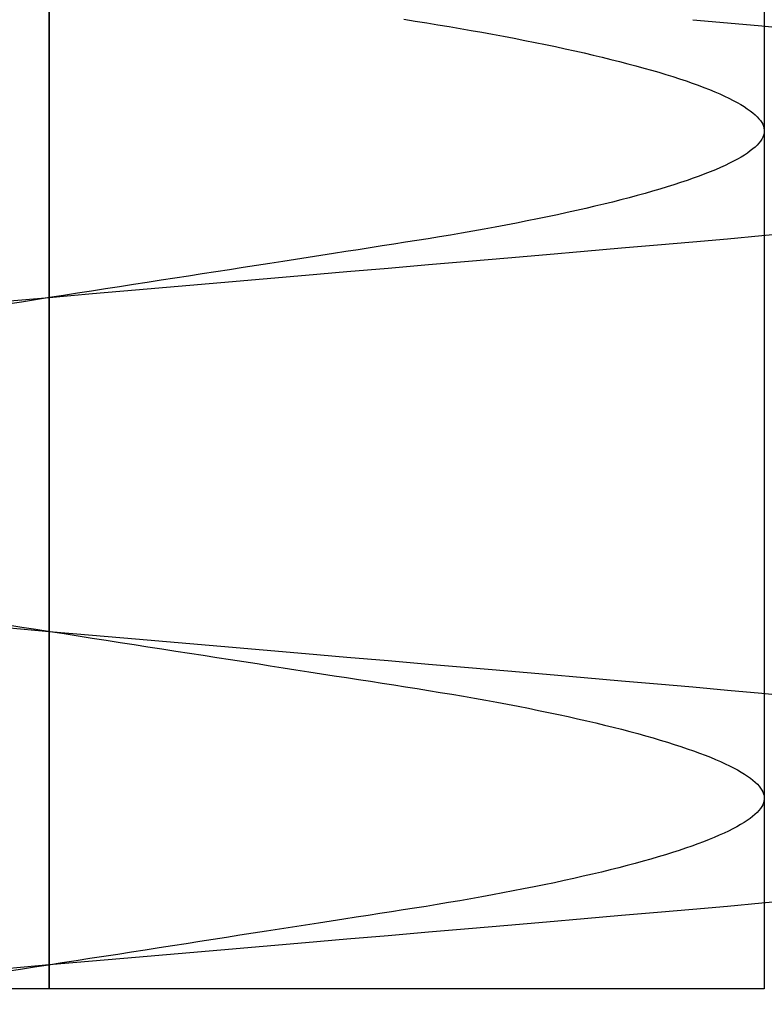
# Model space of a CAD drawing. Header units: millimetres. Extents: x -88 to 88, y -12 to 103.
# Tile 255 of 256: x -34.757 to -34.366, y 16.527 to 17.044. Entities that reach past the tile are written whole.
import ezdxf

# ---------------------------------------------------------------- set-up
doc = ezdxf.new("R2010")
doc.units = ezdxf.units.MM
doc.layers.add('Default', color=7, linetype='Continuous', true_color=0x000000)

msp = doc.modelspace()

# ---------------------------------------------------------------- linework, layer by layer
at = {"layer": 'Default', "color": 254, "true_color": 0xcad1ee}
for points in [[(-34.74118, 16.53519), (-34.74118, 18.03519)], [(-34.74118, 18.03519), (-34.74118, 16.53519)], [(-34.36618, 18.03519), (-34.36618, 16.53519)], [(-34.74118, 17.28519), (-34.74118, 16.53519)], [(-34.74118, 17.28519), (-34.74118, 16.53519)], [(-34.36618, 16.53519), (-35.11618, 16.53519)]]:
    msp.add_lwpolyline(points, dxfattribs=at)
at = {"layer": 'Default', "color": 254, "true_color": 0xcad1ee, "extrusion": (0.866025, -7.12393e-14, 0.5)}
msp.add_lwpolyline([(17.04352, 13.14488), (17.04828, 13.14496), (17.05319, 13.1452), (17.05824, 13.14561), (17.06343, 13.14621), (17.06608, 13.14659), (17.06876, 13.14702), (17.07148, 13.14751), (17.07423, 13.14806), (17.07701, 13.14867), (17.07982, 13.14934), (17.08265, 13.15008), (17.08552, 13.15088), (17.08841, 13.15176), (17.09133, 13.15271), (17.09427, 13.15373), (17.09723, 13.15483), (17.10022, 13.15601), (17.10321, 13.15727), (17.10623, 13.15862), (17.10925, 13.16005), (17.11229, 13.16157), (17.11533, 13.16319), (17.11837, 13.16489), (17.12141, 13.16669), (17.12445, 13.16859), (17.12749, 13.17059), (17.13051, 13.17269), (17.13352, 13.17488), (17.13651, 13.17719), (17.13948, 13.17959), (17.14242, 13.1821), (17.14532, 13.18472), (17.14819, 13.18744), (17.15102, 13.19027), (17.1538, 13.19321), (17.15653, 13.19625), (17.15921, 13.1994), (17.16182, 13.20266), (17.16436, 13.20602), (17.16683, 13.20948), (17.16922, 13.21304), (17.17153, 13.21669), (17.17375, 13.22045), (17.17587, 13.2243), (17.1779, 13.22823), (17.17982, 13.23226), (17.18163, 13.23636), (17.18333, 13.24054), (17.18491, 13.2448), (17.18637, 13.24913), (17.1877, 13.25352), (17.18891, 13.25796), (17.18997, 13.26246), (17.19091, 13.267), (17.1917, 13.27159), (17.19235, 13.27621), (17.19286, 13.28085), (17.19323, 13.28552), (17.19345, 13.2902), (17.19352, 13.29488), (17.19345, 13.29957), (17.19323, 13.30425), (17.19286, 13.30892), (17.19235, 13.31356), (17.1917, 13.31818), (17.19091, 13.32276), (17.18997, 13.32731), (17.18891, 13.33181), (17.1877, 13.33625), (17.18637, 13.34064), (17.18491, 13.34497), (17.18333, 13.34922), (17.18163, 13.35341), (17.17982, 13.35751), (17.1779, 13.36154), (17.17587, 13.36547), (17.17375, 13.36932), (17.17153, 13.37307), (17.16922, 13.37673), (17.16683, 13.38029), (17.16436, 13.38375), (17.16182, 13.38711), (17.15921, 13.39037), (17.15653, 13.39351), (17.1538, 13.39656), (17.15102, 13.39949), (17.14819, 13.40232), (17.14532, 13.40505), (17.14242, 13.40767), (17.13948, 13.41018), (17.13651, 13.41258), (17.13352, 13.41488), (17.13051, 13.41708), (17.12749, 13.41918), (17.12445, 13.42118), (17.12141, 13.42307), (17.11837, 13.42488), (17.11533, 13.42658), (17.11229, 13.42819), (17.10925, 13.42972), (17.10623, 13.43115), (17.10321, 13.4325), (17.10022, 13.43376), (17.09723, 13.43494), (17.09427, 13.43604), (17.09133, 13.43706), (17.08841, 13.43801), (17.08552, 13.43888), (17.08265, 13.43969), (17.07982, 13.44043), (17.07701, 13.4411), (17.07423, 13.44171), (17.07148, 13.44226), (17.06876, 13.44275), (17.06608, 13.44318), (17.06343, 13.44356), (17.05824, 13.44416), (17.05319, 13.44457), (17.04828, 13.44481), (17.04352, 13.44488)], dxfattribs=at)
at = {"layer": 'Default', "color": 254, "true_color": 0xcad1ee, "extrusion": (0.866025, -3.06082e-14, -0.5)}
msp.add_lwpolyline([(16.92685, -20.24629), (16.93161, -20.24637), (16.93652, -20.2466), (16.94157, -20.24702), (16.94677, -20.24762), (16.94941, -20.248), (16.9521, -20.24843), (16.95481, -20.24892), (16.95756, -20.24947), (16.96034, -20.25008), (16.96315, -20.25075), (16.96599, -20.25149), (16.96885, -20.25229), (16.97175, -20.25317), (16.97466, -20.25412), (16.97761, -20.25514), (16.98057, -20.25624), (16.98355, -20.25742), (16.98655, -20.25868), (16.98956, -20.26003), (16.99258, -20.26146), (16.99562, -20.26298), (16.99866, -20.2646), (17.0017, -20.2663), (17.00475, -20.2681), (17.00779, -20.27), (17.01082, -20.272), (17.01385, -20.27409), (17.01685, -20.27629), (17.01984, -20.27859), (17.02281, -20.281), (17.02575, -20.28351), (17.02866, -20.28613), (17.03153, -20.28885), (17.03436, -20.29168), (17.03714, -20.29462), (17.03987, -20.29766), (17.04254, -20.30081), (17.04515, -20.30407), (17.04769, -20.30742), (17.05016, -20.31088), (17.05256, -20.31444), (17.05486, -20.3181), (17.05708, -20.32186), (17.05921, -20.3257), (17.06123, -20.32964), (17.06315, -20.33366), (17.06497, -20.33777), (17.06667, -20.34195), (17.06825, -20.34621), (17.0697, -20.35053), (17.07104, -20.35492), (17.07224, -20.35937), (17.07331, -20.36387), (17.07424, -20.36841), (17.07503, -20.373), (17.07569, -20.37762), (17.0762, -20.38226), (17.07656, -20.38693), (17.07678, -20.39161), (17.07685, -20.39629), (17.07678, -20.40098), (17.07656, -20.40566), (17.0762, -20.41032), (17.07569, -20.41497), (17.07503, -20.41959), (17.07424, -20.42417), (17.07331, -20.42872), (17.07224, -20.43322), (17.07104, -20.43766), (17.0697, -20.44205), (17.06825, -20.44638), (17.06667, -20.45063), (17.06497, -20.45482), (17.06315, -20.45892), (17.06123, -20.46294), (17.05921, -20.46688), (17.05708, -20.47073), (17.05486, -20.47448), (17.05256, -20.47814), (17.05016, -20.4817), (17.04769, -20.48516), (17.04515, -20.48852), (17.04254, -20.49177), (17.03987, -20.49492), (17.03714, -20.49797), (17.03436, -20.5009), (17.03153, -20.50373), (17.02866, -20.50646), (17.02575, -20.50907), (17.02281, -20.51159), (17.01984, -20.51399), (17.01685, -20.51629), (17.01385, -20.51849), (17.01082, -20.52059), (17.00779, -20.52258), (17.00475, -20.52448), (17.0017, -20.52628), (16.99866, -20.52799), (16.99562, -20.5296), (16.99258, -20.53112), (16.98956, -20.53256), (16.98655, -20.5339), (16.98355, -20.53517), (16.98057, -20.53635), (16.97761, -20.53745), (16.97466, -20.53847), (16.97175, -20.53942), (16.96885, -20.54029), (16.96599, -20.5411), (16.96315, -20.54184), (16.96034, -20.54251), (16.95756, -20.54312), (16.95481, -20.54366), (16.9521, -20.54415), (16.94941, -20.54459), (16.94677, -20.54497), (16.94157, -20.54557), (16.93652, -20.54598), (16.93161, -20.54622), (16.92685, -20.54629)], dxfattribs=at)
at = {"layer": 'Default', "color": 254, "true_color": 0xcad1ee, "extrusion": (0.866025, 5.64363e-14, 0.5)}
msp.add_lwpolyline([(17.04352, 13.44488), (17.03876, 13.44481), (17.03385, 13.44457), (17.0288, 13.44416), (17.02361, 13.44356), (17.02096, 13.44318), (17.01828, 13.44275), (17.01556, 13.44226), (17.01281, 13.44171), (17.01004, 13.4411), (17.00723, 13.44043), (17.00439, 13.43969), (17.00152, 13.43888), (16.99863, 13.43801), (16.99571, 13.43706), (16.99277, 13.43604), (16.98981, 13.43494), (16.98683, 13.43376), (16.98383, 13.4325), (16.98082, 13.43115), (16.97779, 13.42972), (16.97476, 13.42819), (16.97172, 13.42658), (16.96867, 13.42488), (16.96563, 13.42307), (16.96259, 13.42118), (16.95955, 13.41918), (16.95653, 13.41708), (16.95352, 13.41488), (16.95053, 13.41258), (16.94756, 13.41018), (16.94462, 13.40767), (16.94172, 13.40505), (16.93885, 13.40232), (16.93602, 13.39949), (16.93324, 13.39656), (16.93051, 13.39351), (16.92783, 13.39037), (16.92522, 13.38711), (16.92268, 13.38375), (16.92021, 13.38029), (16.91782, 13.37673), (16.91551, 13.37307), (16.91329, 13.36932), (16.91117, 13.36547), (16.90914, 13.36154), (16.90722, 13.35751), (16.90541, 13.35341), (16.90371, 13.34922), (16.90213, 13.34497), (16.90067, 13.34064), (16.89934, 13.33625), (16.89814, 13.33181), (16.89707, 13.32731), (16.89613, 13.32276), (16.89534, 13.31818), (16.89469, 13.31356), (16.89418, 13.30892), (16.89381, 13.30425), (16.89359, 13.29957), (16.89352, 13.29488), (16.89359, 13.2902), (16.89381, 13.28552), (16.89418, 13.28085), (16.89469, 13.27621), (16.89534, 13.27159), (16.89613, 13.267), (16.89707, 13.26246), (16.89814, 13.25796), (16.89934, 13.25352), (16.90067, 13.24913), (16.90213, 13.2448), (16.90371, 13.24054), (16.90541, 13.23636), (16.90722, 13.23226), (16.90914, 13.22823), (16.91117, 13.2243), (16.91329, 13.22045), (16.91551, 13.21669), (16.91782, 13.21304), (16.92021, 13.20948), (16.92268, 13.20602), (16.92522, 13.20266), (16.92783, 13.1994), (16.93051, 13.19625), (16.93324, 13.19321), (16.93602, 13.19027), (16.93885, 13.18744), (16.94172, 13.18472), (16.94462, 13.1821), (16.94756, 13.17959), (16.95053, 13.17719), (16.95352, 13.17488), (16.95653, 13.17269), (16.95955, 13.17059), (16.96259, 13.16859), (16.96563, 13.16669), (16.96867, 13.16489), (16.97172, 13.16319), (16.97476, 13.16157), (16.97779, 13.16005), (16.98082, 13.15862), (16.98383, 13.15727), (16.98683, 13.15601), (16.98981, 13.15483), (16.99277, 13.15373), (16.99571, 13.15271), (16.99863, 13.15176), (17.00152, 13.15088), (17.00439, 13.15008), (17.00723, 13.14934), (17.01004, 13.14867), (17.01281, 13.14806), (17.01556, 13.14751), (17.01828, 13.14702), (17.02096, 13.14659), (17.02361, 13.14621), (17.0288, 13.14561), (17.03385, 13.1452), (17.03876, 13.14496), (17.04352, 13.14488)], dxfattribs=at)
at = {"layer": 'Default', "color": 254, "true_color": 0xcad1ee, "extrusion": (0.866025, -1.66533e-14, -0.5)}
msp.add_lwpolyline([(16.92685, -20.54629), (16.92209, -20.54622), (16.91719, -20.54598), (16.91214, -20.54557), (16.90694, -20.54497), (16.90429, -20.54459), (16.90161, -20.54415), (16.8989, -20.54366), (16.89615, -20.54312), (16.89337, -20.54251), (16.89056, -20.54184), (16.88772, -20.5411), (16.88485, -20.54029), (16.88196, -20.53942), (16.87904, -20.53847), (16.8761, -20.53745), (16.87314, -20.53635), (16.87016, -20.53517), (16.86716, -20.5339), (16.86415, -20.53256), (16.86112, -20.53112), (16.85809, -20.5296), (16.85505, -20.52799), (16.85201, -20.52628), (16.84896, -20.52448), (16.84592, -20.52258), (16.84289, -20.52059), (16.83986, -20.51849), (16.83685, -20.51629), (16.83386, -20.51399), (16.8309, -20.51159), (16.82796, -20.50907), (16.82505, -20.50646), (16.82218, -20.50373), (16.81935, -20.5009), (16.81657, -20.49797), (16.81384, -20.49492), (16.81117, -20.49177), (16.80856, -20.48852), (16.80601, -20.48516), (16.80354, -20.4817), (16.80115, -20.47814), (16.79885, -20.47448), (16.79663, -20.47073), (16.7945, -20.46688), (16.79248, -20.46294), (16.79055, -20.45892), (16.78874, -20.45482), (16.78704, -20.45063), (16.78546, -20.44638), (16.784, -20.44205), (16.78267, -20.43766), (16.78147, -20.43322), (16.7804, -20.42872), (16.77947, -20.42417), (16.77867, -20.41959), (16.77802, -20.41497), (16.77751, -20.41032), (16.77715, -20.40566), (16.77693, -20.40098), (16.77685, -20.39629), (16.77693, -20.39161), (16.77715, -20.38693), (16.77751, -20.38226), (16.77802, -20.37762), (16.77867, -20.373), (16.77947, -20.36841), (16.7804, -20.36387), (16.78147, -20.35937), (16.78267, -20.35492), (16.784, -20.35053), (16.78546, -20.34621), (16.78704, -20.34195), (16.78874, -20.33777), (16.79055, -20.33366), (16.79248, -20.32964), (16.7945, -20.3257), (16.79663, -20.32186), (16.79885, -20.3181), (16.80115, -20.31444), (16.80354, -20.31088), (16.80601, -20.30742), (16.80856, -20.30407), (16.81117, -20.30081), (16.81384, -20.29766), (16.81657, -20.29462), (16.81935, -20.29168), (16.82218, -20.28885), (16.82505, -20.28613), (16.82796, -20.28351), (16.8309, -20.281), (16.83386, -20.27859), (16.83685, -20.27629), (16.83986, -20.27409), (16.84289, -20.272), (16.84592, -20.27), (16.84896, -20.2681), (16.85201, -20.2663), (16.85505, -20.2646), (16.85809, -20.26298), (16.86112, -20.26146), (16.86415, -20.26003), (16.86716, -20.25868), (16.87016, -20.25742), (16.87314, -20.25624), (16.8761, -20.25514), (16.87904, -20.25412), (16.88196, -20.25317), (16.88485, -20.25229), (16.88772, -20.25149), (16.89056, -20.25075), (16.89337, -20.25008), (16.89615, -20.24947), (16.8989, -20.24892), (16.90161, -20.24843), (16.90429, -20.248), (16.90694, -20.24762), (16.91214, -20.24702), (16.91719, -20.2466), (16.92209, -20.24637), (16.92685, -20.24629)], dxfattribs=at)
at = {"layer": 'Default', "color": 254, "true_color": 0xcad1ee, "extrusion": (0.866025, 0, 0.5)}
msp.add_lwpolyline([(16.69352, 13.14488), (16.69828, 13.14496), (16.70319, 13.1452), (16.70824, 13.14561), (16.71343, 13.14621), (16.71608, 13.14659), (16.71876, 13.14702), (16.72148, 13.14751), (16.72423, 13.14806), (16.72701, 13.14867), (16.72982, 13.14934), (16.73265, 13.15008), (16.73552, 13.15088), (16.73841, 13.15176), (16.74133, 13.15271), (16.74427, 13.15373), (16.74723, 13.15483), (16.75022, 13.15601), (16.75321, 13.15727), (16.75623, 13.15862), (16.75925, 13.16005), (16.76229, 13.16157), (16.76533, 13.16319), (16.76837, 13.16489), (16.77141, 13.16669), (16.77445, 13.16859), (16.77749, 13.17059), (16.78051, 13.17269), (16.78352, 13.17488), (16.78651, 13.17719), (16.78948, 13.17959), (16.79242, 13.1821), (16.79532, 13.18472), (16.79819, 13.18744), (16.80102, 13.19027), (16.8038, 13.19321), (16.80653, 13.19625), (16.80921, 13.1994), (16.81182, 13.20266), (16.81436, 13.20602), (16.81683, 13.20948), (16.81922, 13.21304), (16.82153, 13.21669), (16.82375, 13.22045), (16.82587, 13.2243), (16.8279, 13.22823), (16.82982, 13.23226), (16.83163, 13.23636), (16.83333, 13.24054), (16.83491, 13.2448), (16.83637, 13.24913), (16.8377, 13.25352), (16.83891, 13.25796), (16.83997, 13.26246), (16.84091, 13.267), (16.8417, 13.27159), (16.84235, 13.27621), (16.84286, 13.28085), (16.84323, 13.28552), (16.84345, 13.2902), (16.84352, 13.29488), (16.84345, 13.29957), (16.84323, 13.30425), (16.84286, 13.30892), (16.84235, 13.31356), (16.8417, 13.31818), (16.84091, 13.32276), (16.83997, 13.32731), (16.83891, 13.33181), (16.8377, 13.33625), (16.83637, 13.34064), (16.83491, 13.34497), (16.83333, 13.34922), (16.83163, 13.35341), (16.82982, 13.35751), (16.8279, 13.36154), (16.82587, 13.36547), (16.82375, 13.36932), (16.82153, 13.37307), (16.81922, 13.37673), (16.81683, 13.38029), (16.81436, 13.38375), (16.81182, 13.38711), (16.80921, 13.39037), (16.80653, 13.39351), (16.8038, 13.39656), (16.80102, 13.39949), (16.79819, 13.40232), (16.79532, 13.40505), (16.79242, 13.40767), (16.78948, 13.41018), (16.78651, 13.41258), (16.78352, 13.41488), (16.78051, 13.41708), (16.77749, 13.41918), (16.77445, 13.42118), (16.77141, 13.42307), (16.76837, 13.42488), (16.76533, 13.42658), (16.76229, 13.42819), (16.75925, 13.42972), (16.75623, 13.43115), (16.75321, 13.4325), (16.75022, 13.43376), (16.74723, 13.43494), (16.74427, 13.43604), (16.74133, 13.43706), (16.73841, 13.43801), (16.73552, 13.43888), (16.73265, 13.43969), (16.72982, 13.44043), (16.72701, 13.4411), (16.72423, 13.44171), (16.72148, 13.44226), (16.71876, 13.44275), (16.71608, 13.44318), (16.71343, 13.44356), (16.70824, 13.44416), (16.70319, 13.44457), (16.69828, 13.44481), (16.69352, 13.44488)], dxfattribs=at)
at = {"layer": 'Default', "color": 254, "true_color": 0xcad1ee, "extrusion": (0.866025, 1.46873e-14, -0.5)}
msp.add_lwpolyline([(16.57685, -20.24629), (16.58161, -20.24637), (16.58652, -20.2466), (16.59157, -20.24702), (16.59677, -20.24762), (16.59941, -20.248), (16.6021, -20.24843), (16.60481, -20.24892), (16.60756, -20.24947), (16.61034, -20.25008), (16.61315, -20.25075), (16.61599, -20.25149), (16.61885, -20.25229), (16.62175, -20.25317), (16.62466, -20.25412), (16.62761, -20.25514), (16.63057, -20.25624), (16.63355, -20.25742), (16.63655, -20.25868), (16.63956, -20.26003), (16.64258, -20.26146), (16.64562, -20.26298), (16.64866, -20.2646), (16.6517, -20.2663), (16.65475, -20.2681), (16.65779, -20.27), (16.66082, -20.272), (16.66385, -20.27409), (16.66685, -20.27629), (16.66984, -20.27859), (16.67281, -20.281), (16.67575, -20.28351), (16.67866, -20.28613), (16.68153, -20.28885), (16.68436, -20.29168), (16.68714, -20.29462), (16.68987, -20.29766), (16.69254, -20.30081), (16.69515, -20.30407), (16.69769, -20.30742), (16.70016, -20.31088), (16.70256, -20.31444), (16.70486, -20.3181), (16.70708, -20.32186), (16.70921, -20.3257), (16.71123, -20.32964), (16.71315, -20.33366), (16.71497, -20.33777), (16.71667, -20.34195), (16.71825, -20.34621), (16.7197, -20.35053), (16.72104, -20.35492), (16.72224, -20.35937), (16.72331, -20.36387), (16.72424, -20.36841), (16.72503, -20.373), (16.72569, -20.37762), (16.7262, -20.38226), (16.72656, -20.38693), (16.72678, -20.39161), (16.72685, -20.39629), (16.72678, -20.40098), (16.72656, -20.40566), (16.7262, -20.41032), (16.72569, -20.41497), (16.72503, -20.41959), (16.72424, -20.42417), (16.72331, -20.42872), (16.72224, -20.43322), (16.72104, -20.43766), (16.7197, -20.44205), (16.71825, -20.44638), (16.71667, -20.45063), (16.71497, -20.45482), (16.71315, -20.45892), (16.71123, -20.46294), (16.70921, -20.46688), (16.70708, -20.47073), (16.70486, -20.47448), (16.70256, -20.47814), (16.70016, -20.4817), (16.69769, -20.48516), (16.69515, -20.48852), (16.69254, -20.49177), (16.68987, -20.49492), (16.68714, -20.49797), (16.68436, -20.5009), (16.68153, -20.50373), (16.67866, -20.50646), (16.67575, -20.50907), (16.67281, -20.51159), (16.66984, -20.51399), (16.66685, -20.51629), (16.66385, -20.51849), (16.66082, -20.52059), (16.65779, -20.52258), (16.65475, -20.52448), (16.6517, -20.52628), (16.64866, -20.52799), (16.64562, -20.5296), (16.64258, -20.53112), (16.63956, -20.53256), (16.63655, -20.5339), (16.63355, -20.53517), (16.63057, -20.53635), (16.62761, -20.53745), (16.62466, -20.53847), (16.62175, -20.53942), (16.61885, -20.54029), (16.61599, -20.5411), (16.61315, -20.54184), (16.61034, -20.54251), (16.60756, -20.54312), (16.60481, -20.54366), (16.6021, -20.54415), (16.59941, -20.54459), (16.59677, -20.54497), (16.59157, -20.54557), (16.58652, -20.54598), (16.58161, -20.54622), (16.57685, -20.54629)], dxfattribs=at)
at = {"layer": 'Default', "color": 254, "true_color": 0xcad1ee, "extrusion": (0.866025, 3.19189e-14, 0.5)}
msp.add_lwpolyline([(16.69352, 13.44488), (16.68876, 13.44481), (16.68385, 13.44457), (16.6788, 13.44416), (16.67361, 13.44356), (16.67096, 13.44318), (16.66828, 13.44275), (16.66556, 13.44226), (16.66281, 13.44171), (16.66004, 13.4411), (16.65723, 13.44043), (16.65439, 13.43969), (16.65152, 13.43888), (16.64863, 13.43801), (16.64571, 13.43706), (16.64277, 13.43604), (16.63981, 13.43494), (16.63683, 13.43376), (16.63383, 13.4325), (16.63082, 13.43115), (16.62779, 13.42972), (16.62476, 13.42819), (16.62172, 13.42658), (16.61867, 13.42488), (16.61563, 13.42307), (16.61259, 13.42118), (16.60955, 13.41918), (16.60653, 13.41708), (16.60352, 13.41488), (16.60053, 13.41258), (16.59756, 13.41018), (16.59462, 13.40767), (16.59172, 13.40505), (16.58885, 13.40232), (16.58602, 13.39949), (16.58324, 13.39656), (16.58051, 13.39351), (16.57783, 13.39037), (16.57522, 13.38711), (16.57268, 13.38375), (16.57021, 13.38029), (16.56782, 13.37673), (16.56551, 13.37307), (16.56329, 13.36932), (16.56117, 13.36547), (16.55914, 13.36154), (16.55722, 13.35751), (16.55541, 13.35341), (16.55371, 13.34922), (16.55213, 13.34497), (16.55067, 13.34064), (16.54934, 13.33625), (16.54814, 13.33181), (16.54707, 13.32731), (16.54613, 13.32276), (16.54534, 13.31818), (16.54469, 13.31356), (16.54418, 13.30892), (16.54381, 13.30425), (16.54359, 13.29957), (16.54352, 13.29488), (16.54359, 13.2902), (16.54381, 13.28552), (16.54418, 13.28085), (16.54469, 13.27621), (16.54534, 13.27159), (16.54613, 13.267), (16.54707, 13.26246), (16.54814, 13.25796), (16.54934, 13.25352), (16.55067, 13.24913), (16.55213, 13.2448), (16.55371, 13.24054), (16.55541, 13.23636), (16.55722, 13.23226), (16.55914, 13.22823), (16.56117, 13.2243), (16.56329, 13.22045), (16.56551, 13.21669), (16.56782, 13.21304), (16.57021, 13.20948), (16.57268, 13.20602), (16.57522, 13.20266), (16.57783, 13.1994), (16.58051, 13.19625), (16.58324, 13.19321), (16.58602, 13.19027), (16.58885, 13.18744), (16.59172, 13.18472), (16.59462, 13.1821), (16.59756, 13.17959), (16.60053, 13.17719), (16.60352, 13.17488), (16.60653, 13.17269), (16.60955, 13.17059), (16.61259, 13.16859), (16.61563, 13.16669), (16.61867, 13.16489), (16.62172, 13.16319), (16.62476, 13.16157), (16.62779, 13.16005), (16.63082, 13.15862), (16.63383, 13.15727), (16.63683, 13.15601), (16.63981, 13.15483), (16.64277, 13.15373), (16.64571, 13.15271), (16.64863, 13.15176), (16.65152, 13.15088), (16.65439, 13.15008), (16.65723, 13.14934), (16.66004, 13.14867), (16.66281, 13.14806), (16.66556, 13.14751), (16.66828, 13.14702), (16.67096, 13.14659), (16.67361, 13.14621), (16.6788, 13.14561), (16.68385, 13.1452), (16.68876, 13.14496), (16.69352, 13.14488)], dxfattribs=at)
at = {"layer": 'Default', "color": 254, "true_color": 0xcad1ee, "extrusion": (0.866025, 9.40606e-15, -0.5)}
msp.add_lwpolyline([(16.57685, -20.54629), (16.57209, -20.54622), (16.56719, -20.54598), (16.56214, -20.54557), (16.55694, -20.54497), (16.55429, -20.54459), (16.55161, -20.54415), (16.5489, -20.54366), (16.54615, -20.54312), (16.54337, -20.54251), (16.54056, -20.54184), (16.53772, -20.5411), (16.53485, -20.54029), (16.53196, -20.53942), (16.52904, -20.53847), (16.5261, -20.53745), (16.52314, -20.53635), (16.52016, -20.53517), (16.51716, -20.5339), (16.51415, -20.53256), (16.51112, -20.53112), (16.50809, -20.5296), (16.50505, -20.52799), (16.50201, -20.52628), (16.49896, -20.52448), (16.49592, -20.52258), (16.49289, -20.52059), (16.48986, -20.51849), (16.48685, -20.51629), (16.48386, -20.51399), (16.4809, -20.51159), (16.47796, -20.50907), (16.47505, -20.50646), (16.47218, -20.50373), (16.46935, -20.5009), (16.46657, -20.49797), (16.46384, -20.49492), (16.46117, -20.49177), (16.45856, -20.48852), (16.45601, -20.48516), (16.45354, -20.4817), (16.45115, -20.47814), (16.44885, -20.47448), (16.44663, -20.47073), (16.4445, -20.46688), (16.44248, -20.46294), (16.44055, -20.45892), (16.43874, -20.45482), (16.43704, -20.45063), (16.43546, -20.44638), (16.434, -20.44205), (16.43267, -20.43766), (16.43147, -20.43322), (16.4304, -20.42872), (16.42947, -20.42417), (16.42867, -20.41959), (16.42802, -20.41497), (16.42751, -20.41032), (16.42715, -20.40566), (16.42693, -20.40098), (16.42685, -20.39629), (16.42693, -20.39161), (16.42715, -20.38693), (16.42751, -20.38226), (16.42802, -20.37762), (16.42867, -20.373), (16.42947, -20.36841), (16.4304, -20.36387), (16.43147, -20.35937), (16.43267, -20.35492), (16.434, -20.35053), (16.43546, -20.34621), (16.43704, -20.34195), (16.43874, -20.33777), (16.44055, -20.33366), (16.44248, -20.32964), (16.4445, -20.3257), (16.44663, -20.32186), (16.44885, -20.3181), (16.45115, -20.31444), (16.45354, -20.31088), (16.45601, -20.30742), (16.45856, -20.30407), (16.46117, -20.30081), (16.46384, -20.29766), (16.46657, -20.29462), (16.46935, -20.29168), (16.47218, -20.28885), (16.47505, -20.28613), (16.47796, -20.28351), (16.4809, -20.281), (16.48386, -20.27859), (16.48685, -20.27629), (16.48986, -20.27409), (16.49289, -20.272), (16.49592, -20.27), (16.49896, -20.2681), (16.50201, -20.2663), (16.50505, -20.2646), (16.50809, -20.26298), (16.51112, -20.26146), (16.51415, -20.26003), (16.51716, -20.25868), (16.52016, -20.25742), (16.52314, -20.25624), (16.5261, -20.25514), (16.52904, -20.25412), (16.53196, -20.25317), (16.53485, -20.25229), (16.53772, -20.25149), (16.54056, -20.25075), (16.54337, -20.25008), (16.54615, -20.24947), (16.5489, -20.24892), (16.55161, -20.24843), (16.55429, -20.248), (16.55694, -20.24762), (16.56214, -20.24702), (16.56719, -20.2466), (16.57209, -20.24637), (16.57685, -20.24629)], dxfattribs=at)
at = {"layer": 'Default', "color": 254, "true_color": 0xcad1ee, "extrusion": (2.87407e-14, 1, 3.19003e-16)}
msp.add_lwpolyline([(34.74118, -4.46), (34.7495, -4.45991), (34.75789, -4.45963), (34.76635, -4.45915), (34.77487, -4.45848), (34.78344, -4.45761), (34.79206, -4.45653), (34.80072, -4.45524), (34.80941, -4.45374), (34.81813, -4.45202), (34.82687, -4.45008), (34.83561, -4.44791), (34.84436, -4.44552), (34.8531, -4.44291), (34.86183, -4.44006), (34.87054, -4.43698), (34.87921, -4.43367), (34.88785, -4.43013), (34.89643, -4.42635), (34.90496, -4.42235), (34.91341, -4.41811), (34.92179, -4.41364), (34.93009, -4.40894), (34.93829, -4.40402), (34.94638, -4.39887), (34.95436, -4.39351), (34.96222, -4.38793), (34.96995, -4.38213), (34.97754, -4.37613), (34.98498, -4.36993), (34.99227, -4.36353), (34.99939, -4.35694), (35.00634, -4.35017), (35.01312, -4.34321), (35.01971, -4.33609), (35.02611, -4.3288), (35.03231, -4.32136), (35.03831, -4.31377), (35.0441, -4.30604), (35.04969, -4.29818), (35.05505, -4.2902), (35.0602, -4.28211), (35.06512, -4.27391), (35.06982, -4.26562), (35.07428, -4.25724), (35.07852, -4.24878), (35.08253, -4.24025), (35.08631, -4.23167), (35.08985, -4.22304), (35.09316, -4.21436), (35.09624, -4.20566), (35.09908, -4.19693), (35.1017, -4.18818), (35.10409, -4.17944), (35.10626, -4.17069), (35.1082, -4.16195), (35.10992, -4.15324), (35.11142, -4.14454), (35.11271, -4.13589), (35.11379, -4.12727), (35.11466, -4.1187), (35.11533, -4.11018), (35.1158, -4.10172), (35.11608, -4.09332), (35.11618, -4.085), (35.11608, -4.07668), (35.1158, -4.06828), (35.11533, -4.05982), (35.11466, -4.0513), (35.11379, -4.04273), (35.11271, -4.03411), (35.11142, -4.02546), (35.10992, -4.01676), (35.1082, -4.00805), (35.10626, -3.99931), (35.10409, -3.99056), (35.1017, -3.98182), (35.09908, -3.97307), (35.09624, -3.96434), (35.09316, -3.95564), (35.08985, -3.94696), (35.08631, -3.93833), (35.08253, -3.92975), (35.07852, -3.92122), (35.07428, -3.91276), (35.06982, -3.90438), (35.06512, -3.89609), (35.0602, -3.88789), (35.05505, -3.8798), (35.04969, -3.87182), (35.0441, -3.86396), (35.03831, -3.85623), (35.03231, -3.84864), (35.02611, -3.8412), (35.01971, -3.83391), (35.01312, -3.82679), (35.00634, -3.81984), (34.99939, -3.81306), (34.99227, -3.80647), (34.98498, -3.80007), (34.97754, -3.79387), (34.96995, -3.78787), (34.96222, -3.78207), (34.95436, -3.77649), (34.94638, -3.77113), (34.93829, -3.76598), (34.93009, -3.76106), (34.92179, -3.75636), (34.91341, -3.75189), (34.90496, -3.74765), (34.89643, -3.74365), (34.88785, -3.73987), (34.87921, -3.73633), (34.87054, -3.73302), (34.86183, -3.72994), (34.8531, -3.72709), (34.84436, -3.72448), (34.83561, -3.72209), (34.82687, -3.71992), (34.81813, -3.71798), (34.80941, -3.71626), (34.80072, -3.71476), (34.79206, -3.71347), (34.78344, -3.71239), (34.77487, -3.71152), (34.76635, -3.71085), (34.75789, -3.71037), (34.7495, -3.71009), (34.74118, -3.71)], dxfattribs=at)
at = {"layer": 'Default', "color": 254, "true_color": 0xcad1ee, "extrusion": (9.81736e-15, 1, -9.35758e-15)}
msp.add_lwpolyline([(34.74118, -3.71), (34.73219, -3.71011), (34.72316, -3.71043), (34.71411, -3.71098), (34.70504, -3.71175), (34.69596, -3.71274), (34.68687, -3.71395), (34.67779, -3.7154), (34.66872, -3.71707), (34.65968, -3.71896), (34.65066, -3.72109), (34.64168, -3.72344), (34.63275, -3.72602), (34.62388, -3.72882), (34.61507, -3.73184), (34.60633, -3.73508), (34.59767, -3.73855), (34.5891, -3.74222), (34.58063, -3.74611), (34.57226, -3.7502), (34.56401, -3.75449), (34.55587, -3.75898), (34.54786, -3.76367), (34.53998, -3.76854), (34.53224, -3.7736), (34.52465, -3.77883), (34.51721, -3.78423), (34.50992, -3.78979), (34.5028, -3.79552), (34.49584, -3.80139), (34.48906, -3.8074), (34.48244, -3.81355), (34.47601, -3.81983), (34.46973, -3.82627), (34.46358, -3.83288), (34.45757, -3.83966), (34.45169, -3.84662), (34.44597, -3.85375), (34.44041, -3.86103), (34.43501, -3.86847), (34.42977, -3.87607), (34.42472, -3.8838), (34.41985, -3.89168), (34.41516, -3.89969), (34.41067, -3.90783), (34.40637, -3.91609), (34.40228, -3.92445), (34.3984, -3.93293), (34.39472, -3.94149), (34.39126, -3.95015), (34.38802, -3.95889), (34.385, -3.9677), (34.38219, -3.97657), (34.37962, -3.9855), (34.37727, -3.99448), (34.37514, -4.0035), (34.37324, -4.01254), (34.37157, -4.02161), (34.37013, -4.03069), (34.36891, -4.03978), (34.36792, -4.04886), (34.36716, -4.05793), (34.36661, -4.06699), (34.36629, -4.07601), (34.36618, -4.085), (34.36629, -4.09399), (34.36661, -4.10301), (34.36716, -4.11207), (34.36792, -4.12114), (34.36891, -4.13022), (34.37013, -4.13931), (34.37157, -4.14839), (34.37324, -4.15746), (34.37514, -4.1665), (34.37727, -4.17552), (34.37962, -4.1845), (34.38219, -4.19343), (34.385, -4.2023), (34.38802, -4.21111), (34.39126, -4.21985), (34.39472, -4.22851), (34.3984, -4.23707), (34.40228, -4.24555), (34.40637, -4.25391), (34.41067, -4.26217), (34.41516, -4.27031), (34.41985, -4.27832), (34.42472, -4.2862), (34.42977, -4.29393), (34.43501, -4.30153), (34.44041, -4.30897), (34.44597, -4.31625), (34.45169, -4.32338), (34.45757, -4.33034), (34.46358, -4.33712), (34.46973, -4.34373), (34.47601, -4.35017), (34.48244, -4.35645), (34.48906, -4.3626), (34.49584, -4.36861), (34.5028, -4.37448), (34.50992, -4.38021), (34.51721, -4.38577), (34.52465, -4.39117), (34.53224, -4.3964), (34.53998, -4.40146), (34.54786, -4.40633), (34.55587, -4.41102), (34.56401, -4.41551), (34.57226, -4.4198), (34.58063, -4.42389), (34.5891, -4.42778), (34.59767, -4.43145), (34.60633, -4.43492), (34.61507, -4.43816), (34.62388, -4.44118), (34.63275, -4.44398), (34.64168, -4.44656), (34.65066, -4.44891), (34.65968, -4.45104), (34.66872, -4.45293), (34.67779, -4.4546), (34.68687, -4.45605), (34.69596, -4.45726), (34.70504, -4.45825), (34.71411, -4.45902), (34.72316, -4.45957), (34.73219, -4.45989), (34.74118, -4.46)], dxfattribs=at)
at = {"layer": 'Default', "color": 254, "true_color": 0xcad1ee, "extrusion": (1, 0, 0)}
msp.add_lwpolyline([(16.53519, -3.71), (16.53519, -4.46)], dxfattribs=at)
at = {"layer": 'Default', "color": 254, "true_color": 0xcad1ee}
for points in [[(-34.55531, 17.04379, -4.4257), (-34.54924, 17.04282, -4.42216), (-34.54324, 17.04185, -4.4185), (-34.53731, 17.04088, -4.41474), (-34.53144, 17.0399, -4.41086), (-34.52565, 17.03892, -4.40688), (-34.51993, 17.03793, -4.40278), (-34.51429, 17.03693, -4.39857), (-34.50872, 17.03592, -4.39426), (-34.50297, 17.03484, -4.38962), (-34.49731, 17.03376, -4.38488), (-34.49176, 17.03268, -4.38003), (-34.48631, 17.03159, -4.37508), (-34.48097, 17.03049, -4.37003), (-34.47573, 17.02939, -4.36489), (-34.4706, 17.02829, -4.35964), (-34.46558, 17.02718, -4.35431), (-34.46067, 17.02606, -4.34888), (-34.45586, 17.02495, -4.34335), (-34.45117, 17.02383, -4.33774), (-34.44659, 17.0227, -4.33204), (-34.44212, 17.02157, -4.32626), (-34.43777, 17.02045, -4.32039), (-34.43354, 17.01931, -4.31444), (-34.42942, 17.01818, -4.30841), (-34.42542, 17.01705, -4.3023), (-34.42154, 17.01591, -4.29611), (-34.41778, 17.01478, -4.28984), (-34.41414, 17.01364, -4.28351), (-34.41063, 17.0125, -4.2771), (-34.40724, 17.01137, -4.27062), (-34.40397, 17.01023, -4.26407), (-34.40084, 17.0091, -4.25746), (-34.39783, 17.00796, -4.25078), (-34.39494, 17.00683, -4.24404), (-34.39219, 17.0057, -4.23724), (-34.38957, 17.00457, -4.23038), (-34.38708, 17.00344, -4.22346), (-34.38473, 17.00232, -4.21648), (-34.3825, 17.0012, -4.20945), (-34.38042, 17.00009, -4.20237), (-34.37851, 16.999, -4.1954), (-34.37675, 16.99792, -4.18841), (-34.37511, 16.99685, -4.18141), (-34.37362, 16.99579, -4.17437), (-34.37226, 16.99473, -4.16731), (-34.37104, 16.99368, -4.16022), (-34.36995, 16.99263, -4.15309), (-34.369, 16.99159, -4.14593), (-34.36821, 16.9906, -4.13896), (-34.36754, 16.98961, -4.13199), (-34.36701, 16.98864, -4.12503), (-34.36661, 16.98767, -4.11806), (-34.36634, 16.98671, -4.11108), (-34.3662, 16.98576, -4.10409), (-34.36619, 16.9848, -4.09709), (-34.36631, 16.98384, -4.09008), (-34.36657, 16.98285, -4.08289), (-34.36696, 16.98186, -4.07572), (-34.3675, 16.98085, -4.06856), (-34.36817, 16.97984, -4.06142), (-34.36897, 16.97881, -4.05429), (-34.36991, 16.97778, -4.04719), (-34.37099, 16.97674, -4.04011), (-34.3722, 16.9757, -4.03305), (-34.37355, 16.97465, -4.02602), (-34.37503, 16.97359, -4.01901), (-34.37664, 16.97252, -4.01203), (-34.37839, 16.97145, -4.00509), (-34.38027, 16.97037, -3.99817), (-34.38228, 16.96929, -3.9913), (-34.38442, 16.9682, -3.98446), (-34.3867, 16.96711, -3.97765), (-34.38917, 16.96598, -3.97072), (-34.39177, 16.96485, -3.96384), (-34.3945, 16.96372, -3.95703), (-34.39736, 16.96259, -3.95028), (-34.40035, 16.96146, -3.94359), (-34.40347, 16.96032, -3.93697), (-34.40671, 16.95919, -3.93042), (-34.41008, 16.95805, -3.92393), (-34.41357, 16.95692, -3.91752), (-34.41718, 16.95578, -3.91118), (-34.42091, 16.95465, -3.90492), (-34.42477, 16.95352, -3.89873), (-34.42874, 16.95238, -3.89262), (-34.43282, 16.95125, -3.88659), (-34.43703, 16.95013, -3.88064), (-34.44135, 16.949, -3.87477), (-34.44578, 16.94788, -3.86899), (-34.45032, 16.94676, -3.8633), (-34.45497, 16.94564, -3.85769), (-34.45974, 16.94452, -3.85217), (-34.46461, 16.94341, -3.84675), (-34.46959, 16.94231, -3.84141), (-34.47468, 16.94121, -3.83617), (-34.47987, 16.94011, -3.83103), (-34.48516, 16.93902, -3.82599), (-34.49056, 16.93793, -3.82104), (-34.49606, 16.93685, -3.8162), (-34.50165, 16.93578, -3.81146), (-34.50735, 16.93471, -3.80683), (-34.51314, 16.93365, -3.8023), (-34.51903, 16.9326, -3.79788), (-34.52502, 16.93155, -3.79357), (-34.53077, 16.93057, -3.78959), (-34.53658, 16.92961, -3.78573), (-34.54245, 16.92865, -3.78198), (-34.54839, 16.9277, -3.77835), (-34.55439, 16.92675, -3.77483), (-34.56046, 16.9258, -3.77141), (-34.56661, 16.92484, -3.76811), (-34.57283, 16.92388, -3.76491), (-34.57924, 16.92288, -3.76176), (-34.5857, 16.92187, -3.75875), (-34.5922, 16.92086, -3.75586), (-34.59874, 16.91984, -3.7531), (-34.60534, 16.91882, -3.75046), (-34.61199, 16.91778, -3.74795), (-34.6187, 16.91674, -3.74556), (-34.62547, 16.91569, -3.7433), (-34.63249, 16.91459, -3.7411), (-34.63955, 16.9135, -3.73903), (-34.64664, 16.91239, -3.73711), (-34.65376, 16.91129, -3.73533), (-34.66091, 16.91017, -3.73369), (-34.66809, 16.90906, -3.73219), (-34.6753, 16.90793, -3.73083), (-34.68253, 16.90681, -3.72961), (-34.68979, 16.90568, -3.72854), (-34.69706, 16.90455, -3.7276), (-34.70435, 16.90342, -3.72681), (-34.71166, 16.90228, -3.72616), (-34.71898, 16.90114, -3.72566), (-34.72631, 16.9, -3.7253), (-34.73365, 16.89886, -3.72508), (-34.741, 16.89772, -3.725), (-34.74835, 16.89657, -3.72507), (-34.75569, 16.89543, -3.72528), (-34.76302, 16.89429, -3.72564)], [(-34.40368, 17.04352, -4.68457), (-34.3855, 17.04192, -4.67369), (-34.36754, 17.04028, -4.66216), (-34.34982, 17.0386, -4.64997)], [(-34.34982, 16.93177, -3.55003), (-34.36754, 16.93009, -3.53784), (-34.3855, 16.92845, -3.52631), (-34.40368, 16.92685, -3.51543), (-34.42218, 16.92525, -3.50513), (-34.44115, 16.92362, -3.49534), (-34.46057, 16.92194, -3.48609), (-34.48041, 16.92022, -3.4774), (-34.50065, 16.91847, -3.46931), (-34.52126, 16.91669, -3.46183), (-34.54222, 16.91488, -3.45499), (-34.5635, 16.91304, -3.4488), (-34.58506, 16.91118, -3.4433), (-34.60688, 16.90929, -3.43849), (-34.62892, 16.90739, -3.4344), (-34.65115, 16.90547, -3.43103), (-34.67352, 16.90353, -3.4284), (-34.69601, 16.90159, -3.42651), (-34.71857, 16.89964, -3.42538), (-34.74118, 16.89769, -3.425), (-34.76378, 16.89573, -3.42538)], [(-34.76378, 16.72464, -4.77462), (-34.74118, 16.72269, -4.775), (-34.71857, 16.72073, -4.77462), (-34.69601, 16.71878, -4.77349), (-34.67352, 16.71684, -4.7716), (-34.65115, 16.71491, -4.76897), (-34.62892, 16.71299, -4.7656), (-34.60688, 16.71108, -4.76151), (-34.58506, 16.7092, -4.7567), (-34.5635, 16.70733, -4.7512), (-34.54222, 16.70549, -4.74501), (-34.52126, 16.70368, -4.73817), (-34.50065, 16.7019, -4.73069), (-34.48041, 16.70015, -4.7226), (-34.46057, 16.69844, -4.71391), (-34.44115, 16.69676, -4.70466), (-34.42218, 16.69512, -4.69487), (-34.40368, 16.69352, -4.68457), (-34.3855, 16.69192, -4.67369), (-34.36754, 16.69028, -4.66216), (-34.34982, 16.6886, -4.64997)], [(-34.7629, 16.72607, -4.47437), (-34.75553, 16.72492, -4.47473), (-34.74816, 16.72377, -4.47494), (-34.74079, 16.72263, -4.475), (-34.73343, 16.72148, -4.47492), (-34.72607, 16.72034, -4.4747), (-34.71872, 16.71919, -4.47433), (-34.71138, 16.71805, -4.47381), (-34.70404, 16.71691, -4.47316), (-34.69673, 16.71577, -4.47236), (-34.68943, 16.71464, -4.47141), (-34.68214, 16.7135, -4.47032), (-34.67488, 16.71237, -4.46909), (-34.66764, 16.71125, -4.46772), (-34.66043, 16.71013, -4.4662), (-34.65324, 16.70901, -4.46454), (-34.64608, 16.70789, -4.46274), (-34.63912, 16.70681, -4.46085), (-34.63222, 16.70574, -4.45882), (-34.62536, 16.70467, -4.45667), (-34.61856, 16.70361, -4.45439), (-34.6118, 16.70256, -4.45198), (-34.60508, 16.70152, -4.44943), (-34.59839, 16.70048, -4.44676), (-34.59175, 16.69944, -4.44394), (-34.58535, 16.69845, -4.44109), (-34.57902, 16.69747, -4.43813), (-34.57275, 16.6965, -4.43505), (-34.56655, 16.69554, -4.43186), (-34.56041, 16.69459, -4.42856), (-34.55433, 16.69363, -4.42514), (-34.5483, 16.69268, -4.4216), (-34.54232, 16.69172, -4.41793), (-34.53613, 16.6907, -4.41398), (-34.53003, 16.68968, -4.40991), (-34.52402, 16.68865, -4.40572), (-34.51809, 16.68761, -4.40143), (-34.51226, 16.68656, -4.39703), (-34.50653, 16.68551, -4.39252), (-34.50089, 16.68445, -4.3879), (-34.49534, 16.68338, -4.38318), (-34.48989, 16.68231, -4.37836), (-34.48454, 16.68123, -4.37343), (-34.47929, 16.68014, -4.36841), (-34.47414, 16.67905, -4.36329), (-34.4691, 16.67796, -4.35807), (-34.46415, 16.67686, -4.35276), (-34.45932, 16.67575, -4.34735), (-34.45458, 16.67464, -4.34185), (-34.44996, 16.67353, -4.33626), (-34.44545, 16.67242, -4.33059), (-34.44104, 16.6713, -4.32482), (-34.43675, 16.67018, -4.31898), (-34.43257, 16.66905, -4.31304), (-34.4285, 16.66792, -4.30703), (-34.42455, 16.6668, -4.30093), (-34.42072, 16.66567, -4.29476), (-34.417, 16.66454, -4.28851), (-34.4134, 16.6634, -4.28218), (-34.40993, 16.66227, -4.27578), (-34.40657, 16.66114, -4.26931), (-34.40334, 16.66, -4.26276), (-34.40023, 16.65887, -4.25615), (-34.39725, 16.65774, -4.24947), (-34.3944, 16.65661, -4.24272), (-34.39171, 16.65549, -4.236), (-34.38915, 16.65438, -4.22923), (-34.38672, 16.65328, -4.22242), (-34.38443, 16.65217, -4.21556), (-34.38227, 16.65108, -4.20866), (-34.38024, 16.64999, -4.20173), (-34.37834, 16.6489, -4.19475), (-34.37659, 16.64782, -4.18774), (-34.37496, 16.64674, -4.1807), (-34.37348, 16.64567, -4.17363), (-34.37212, 16.64461, -4.16652), (-34.37091, 16.64356, -4.15939), (-34.36983, 16.64251, -4.15224), (-34.36889, 16.64147, -4.14505), (-34.36809, 16.64044, -4.13785), (-34.36743, 16.63941, -4.13063), (-34.36692, 16.63843, -4.12366), (-34.36655, 16.63747, -4.11669), (-34.3663, 16.63652, -4.10973), (-34.36618, 16.63557, -4.10278), (-34.3662, 16.63462, -4.09582), (-34.36634, 16.63367, -4.08886), (-34.36661, 16.63271, -4.08189), (-34.36702, 16.63174, -4.07491), (-34.36756, 16.63074, -4.06777), (-34.36824, 16.62973, -4.06066), (-34.36906, 16.62871, -4.05359), (-34.37, 16.62769, -4.04653), (-34.37109, 16.62666, -4.0395), (-34.3723, 16.62562, -4.03248), (-34.37366, 16.62457, -4.02548), (-34.37514, 16.62351, -4.01848), (-34.37682, 16.62241, -4.01128), (-34.37864, 16.6213, -4.00412), (-34.3806, 16.62019, -3.99701), (-34.38269, 16.61908, -3.98995), (-34.38491, 16.61796, -3.98294), (-34.38728, 16.61684, -3.97598), (-34.38977, 16.61572, -3.96908), (-34.3924, 16.61459, -3.96223), (-34.39516, 16.61346, -3.95544), (-34.39805, 16.61233, -3.94871), (-34.40107, 16.61119, -3.94204), (-34.40422, 16.61006, -3.93543), (-34.40749, 16.60892, -3.92889), (-34.41089, 16.60779, -3.92242), (-34.41441, 16.60665, -3.91601), (-34.41806, 16.60551, -3.90968), (-34.42184, 16.60438, -3.90341), (-34.42573, 16.60324, -3.89722), (-34.42974, 16.6021, -3.89111), (-34.43388, 16.60097, -3.88508), (-34.43813, 16.59984, -3.87912), (-34.4425, 16.5987, -3.87325), (-34.44699, 16.59758, -3.86746), (-34.45159, 16.59645, -3.86175), (-34.4563, 16.59532, -3.85613), (-34.46113, 16.5942, -3.8506), (-34.46607, 16.59309, -3.84516), (-34.47113, 16.59197, -3.83981), (-34.47629, 16.59086, -3.83456), (-34.48156, 16.58976, -3.8294), (-34.48694, 16.58866, -3.82434), (-34.49242, 16.58756, -3.81938), (-34.4978, 16.58652, -3.8147), (-34.50325, 16.58548, -3.81014), (-34.50878, 16.58445, -3.80569), (-34.51439, 16.58343, -3.80135), (-34.52008, 16.58241, -3.79711), (-34.52585, 16.58141, -3.79298), (-34.53172, 16.58041, -3.78895), (-34.53767, 16.57942, -3.78502), (-34.54358, 16.57845, -3.78128), (-34.54955, 16.5775, -3.77766), (-34.55557, 16.57654, -3.77415), (-34.56166, 16.57559, -3.77076), (-34.5678, 16.57464, -3.76748), (-34.57401, 16.57368, -3.76432), (-34.58029, 16.57271, -3.76127), (-34.58663, 16.57173, -3.75833), (-34.59329, 16.57069, -3.75539), (-34.59999, 16.56965, -3.75259), (-34.60674, 16.5686, -3.74992), (-34.61354, 16.56754, -3.74739), (-34.62038, 16.56648, -3.74499), (-34.62727, 16.56541, -3.74272), (-34.63419, 16.56433, -3.74058), (-34.64116, 16.56325, -3.73858), (-34.64816, 16.56216, -3.73672), (-34.65519, 16.56106, -3.73499), (-34.66226, 16.55996, -3.7334), (-34.66935, 16.55886, -3.73194), (-34.67648, 16.55775, -3.73062), (-34.68363, 16.55664, -3.72944), (-34.69081, 16.55552, -3.7284), (-34.69801, 16.5544, -3.72749), (-34.70529, 16.55327, -3.72672), (-34.71256, 16.55214, -3.72609), (-34.71984, 16.55101, -3.72561), (-34.72712, 16.54987, -3.72526), (-34.7344, 16.54874, -3.72506), (-34.74167, 16.54761, -3.725), (-34.74894, 16.54648, -3.72508), (-34.75619, 16.54535, -3.7253), (-34.76344, 16.54422, -3.72566)], [(-34.34982, 16.58177, -3.55003), (-34.36754, 16.58009, -3.53784), (-34.3855, 16.57845, -3.52631), (-34.40368, 16.57685, -3.51543), (-34.42218, 16.57525, -3.50513), (-34.44115, 16.57362, -3.49534), (-34.46057, 16.57194, -3.48609), (-34.48041, 16.57022, -3.4774), (-34.50065, 16.56847, -3.46931), (-34.52126, 16.56669, -3.46183), (-34.54222, 16.56488, -3.45499), (-34.5635, 16.56304, -3.4488), (-34.58506, 16.56118, -3.4433), (-34.60688, 16.55929, -3.43849), (-34.62892, 16.55739, -3.4344), (-34.65115, 16.55547, -3.43103), (-34.67352, 16.55353, -3.4284), (-34.69601, 16.55159, -3.42651), (-34.71857, 16.54964, -3.42538), (-34.74118, 16.54769, -3.425), (-34.76378, 16.54573, -3.42538)]]:
    msp.add_polyline3d(points, dxfattribs=at)

doc.saveas('drawing.dxf')
